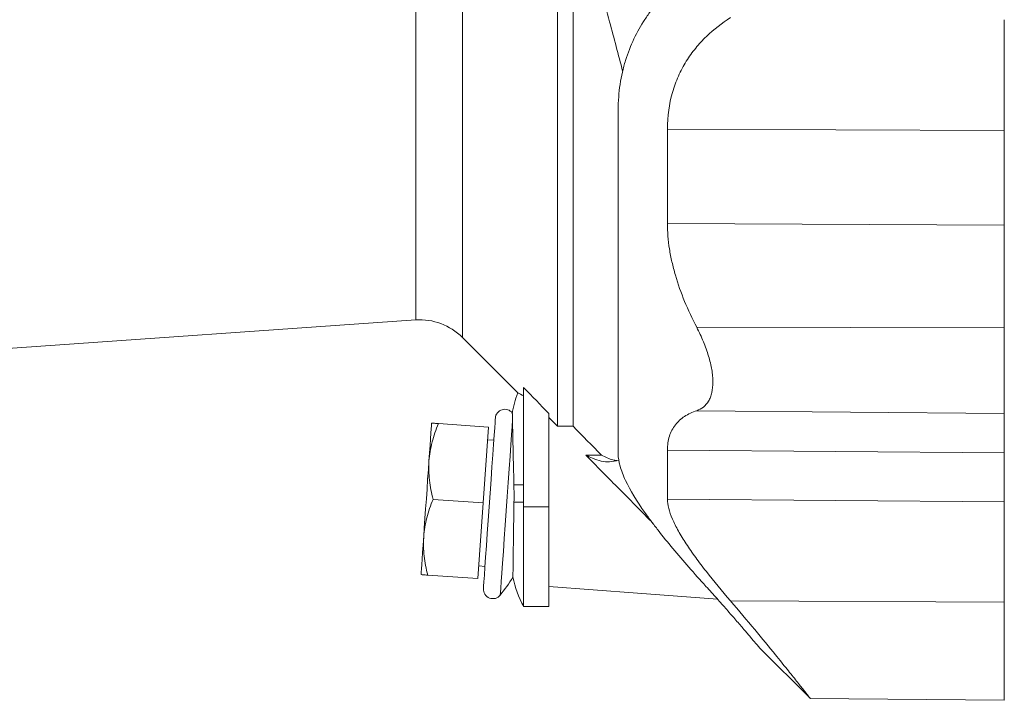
# Model space of a CAD drawing. Header units: millimetres. Extents: x 56 to 764, y -19 to 614.
# Tile 5 of 7: x 213 to 368, y 334 to 441. Entities that reach past the tile are written whole.
import ezdxf

# ---------------------------------------------------------------- set-up
doc = ezdxf.new("R2010")
doc.units = ezdxf.units.MM

msp = doc.modelspace()

# ---------------------------------------------------------------- linework, layer by layer
at = {"color": 8, "linetype": 'Continuous', "lineweight": 0}
for p, q in [((275.38, 393.91), (275.38, 541.34)), ((282.76, 391.15), (282.76, 453.77)), ((368.45, 423.87), (315.18, 424.05)), ((368.45, 408.91), (315.18, 409.15)), ((368.45, 392.68), (319.81, 392.75)), ((368.45, 379.15), (319.81, 379.57)), ((368.45, 372.92), (315.18, 373.32)), ((290.91, 367.87), (292.45, 367.87)), ((290.92, 365.12), (292.45, 365.12)), ((296.45, 364.4), (292.45, 364.4)), ((368.45, 365.15), (315.18, 365.57)), ((368.45, 349.32), (325.15, 349.51))]:
    msp.add_line(p, q, dxfattribs=at)
at = {"color": 7, "linetype": 'Continuous', "lineweight": 15}
for p, q in [((297.79, 377.11), (297.79, 454.2)), ((300.26, 377.11), (300.26, 454.21)), ((206.07, 389.06), (275.38, 393.91)), ((282.76, 391.15), (291.6, 382.32)), ((292.45, 383.21), (292.45, 364.4)), ((296.45, 379.1), (296.45, 364.4)), ((297.79, 377.11), (296.45, 378.47)), ((286.87, 376.97), (278.96, 377.52)), ((286.87, 376.97), (286.04, 365)), ((300.26, 377.11), (297.79, 377.11)), ((287.73, 374.91), (286.73, 374.98)), ((304.77, 372.54), (302.29, 372.54)), ((286.04, 365), (278.13, 365.55)), ((286.04, 365), (285.2, 353.03)), ((292.45, 364.4), (292.45, 348.62)), ((296.45, 364.4), (296.45, 348.62)), ((285.34, 355.03), (286.34, 354.96)), ((285.2, 353.03), (277.29, 353.58)), ((292.45, 348.62), (296.45, 348.62)), ((329.8, 342.05), (337.73, 334.12)), ((337.74, 334.07), (368.45, 333.8))]:
    msp.add_line(p, q, dxfattribs=at)
at = {"color": 7, "linetype": 'Continuous', "lineweight": 15, "flags": 128}
for points in [[(287.98, 378.4), (287.96, 378.22), (287.93, 377.71), (287.87, 376.86), (287.79, 375.7), (287.69, 374.26), (287.57, 372.58), (287.44, 370.7), (287.3, 368.68), (287.15, 366.55), (287, 364.39), (286.85, 362.24), (286.7, 360.16), (286.56, 358.2), (286.44, 356.41), (286.33, 354.85), (286.24, 353.55), (286.17, 352.54), (286.12, 351.86), (286.1, 351.51), (286.09, 351.46)], [(277.9, 377.6), (277.89, 377.5), (277.87, 377.19), (277.83, 376.69), (277.78, 376), (277.72, 375.13), (277.65, 374.09), (277.57, 372.92), (277.48, 371.61)], [(277.48, 371.61), (277.38, 370.21), (277.27, 368.73), (277.17, 367.19), (277.06, 365.63), (276.95, 364.07), (276.84, 362.53), (276.74, 361.05), (276.64, 359.64)], [(276.22, 353.66), (276.23, 353.76), (276.25, 354.07), (276.28, 354.57), (276.33, 355.26), (276.39, 356.13), (276.47, 357.16), (276.55, 358.34), (276.64, 359.64)], [(296.45, 351.81), (310.43, 350.75), (323.09, 349.79)]]:
    msp.add_lwpolyline(points, dxfattribs=at)
at = {"color": 8, "linetype": 'Continuous', "lineweight": 0, "flags": 128}
msp.add_lwpolyline([(290.69, 378.06), (290.62, 377.06), (290.53, 375.76), (290.42, 374.18), (290.29, 372.37), (290.15, 370.37), (290, 368.22), (289.84, 365.99), (289.69, 363.73), (289.53, 361.5), (289.38, 359.35), (289.24, 357.32), (289.11, 355.49), (289, 353.88), (288.9, 352.55), (288.83, 351.52), (288.78, 350.82), (288.76, 350.46), (288.75, 350.42)], dxfattribs=at)
at = {"color": 7, "linetype": 'Continuous', "lineweight": 15}
for centre, radius, start, end in [((276.04, 384.43), 9.5, 45, 94), ((306.45, 376.62), 16, 158.9321, 171.2247), ((289.47, 378.29), 1.5, 37.4578, 176), ((269.3, 366.17), 25.03, 320.9937, 328.9881), ((306.45, 356.37), 16, 191.1716, 208.9694), ((287.59, 351.36), 1.5, 176, 320.9937)]:
    msp.add_arc(centre, radius, start, end, dxfattribs=at)
for points, knots in [([(308.1, 433.23), (307.42, 435.83), (305.89, 441.68), (303.92, 448.75), (302.64, 453.16), (302.29, 454.38)], [0, 0, 0, 0, 0.367091, 0.82591, 1, 1, 1, 1]), ([(321.28, 450.63), (319.43, 449.48), (317.68, 448.16), (315.23, 445.88), (314.45, 445.07), (313.34, 443.76), (312.98, 443.3), (312.28, 442.38), (311.95, 441.9), (310.35, 439.47), (309.3, 437.32), (308.37, 434.31), (308.2, 433.69), (307.91, 432.43), (307.79, 431.79), (307.5, 429.83), (307.4, 428.49), (307.4, 427.11)], [0, 0, 0, 0, 0.25, 0.25, 0.375, 0.375, 0.4375, 0.4375, 0.5, 0.5, 0.75, 0.75, 0.8125, 0.8125, 0.875, 0.875, 1, 1, 1, 1]), ([(315.18, 424.05), (315.18, 426.12), (315.46, 428.05), (316.11, 430.3), (316.25, 430.74), (316.57, 431.61), (316.74, 432.03), (317.29, 433.27), (317.71, 434.05), (318.62, 435.52), (319.12, 436.21), (320.18, 437.52), (320.75, 438.13), (322.52, 439.85), (323.8, 440.83), (325.15, 441.69)], [0, 0, 0, 0, 0.25, 0.25, 0.3125, 0.3125, 0.375, 0.375, 0.5, 0.5, 0.625, 0.625, 0.75, 0.75, 1, 1, 1, 1]), ([(368.45, 423.87), (368.45, 425.68), (368.45, 427.45), (368.45, 430.83), (368.45, 432.44), (368.45, 435.44), (368.45, 436.82), (368.45, 439.31), (368.45, 440.41), (368.45, 441.36)], [0, 0, 0, 0, 0.25, 0.25, 0.5, 0.5, 0.75, 0.75, 1, 1, 1, 1]), ([(307.4, 427.11), (307.4, 424.16), (307.4, 421.25), (307.4, 415.53), (307.4, 412.72), (307.4, 407.26), (307.4, 404.6), (307.4, 399.48), (307.4, 397.02), (307.4, 392.32), (307.4, 390.08), (307.4, 385.86), (307.4, 383.89), (307.4, 380.21), (307.4, 378.51), (307.4, 375.4), (307.4, 373.99), (307.4, 372.73)], [0, 0, 0, 0, 0.125, 0.125, 0.25, 0.25, 0.375, 0.375, 0.5, 0.5, 0.625, 0.625, 0.75, 0.75, 0.875, 0.875, 1, 1, 1, 1]), ([(319.81, 392.75), (319.11, 394.11), (318.47, 395.47), (317.34, 398.21), (316.85, 399.59), (316.24, 401.68), (316.06, 402.38), (315.75, 403.76), (315.61, 404.45), (315.29, 406.49), (315.18, 407.83), (315.18, 409.15)], [0, 0, 0, 0, 0.25, 0.25, 0.5, 0.5, 0.625, 0.625, 0.75, 0.75, 1, 1, 1, 1]), ([(368.45, 392.68), (368.45, 395.53), (368.45, 398.36), (368.45, 403.81), (368.45, 406.44), (368.45, 408.91)], [0, 0, 0, 0, 0.5, 0.5, 1, 1, 1, 1]), ([(319.81, 392.75), (320.2, 391.99), (320.55, 391.23), (321.02, 390.09), (321.17, 389.71), (321.44, 388.95), (321.57, 388.57), (321.91, 387.46), (322.08, 386.74), (322.25, 385.71), (322.3, 385.37), (322.36, 384.71), (322.37, 384.39), (322.37, 383.48), (322.32, 382.92), (322.14, 382.17), (322.07, 381.93), (321.9, 381.49), (321.8, 381.28), (321.46, 380.72), (321.19, 380.4), (320.56, 379.89), (320.2, 379.7), (319.81, 379.57)], [0, 0, 0, 0, 0.125, 0.125, 0.1875, 0.1875, 0.25, 0.25, 0.375, 0.375, 0.4375, 0.4375, 0.5, 0.5, 0.625, 0.625, 0.6875, 0.6875, 0.75, 0.75, 0.875, 0.875, 1, 1, 1, 1]), ([(368.45, 379.15), (368.45, 379.29), (368.45, 379.49), (368.45, 380.02), (368.45, 380.35), (368.45, 381.13), (368.45, 381.58), (368.45, 382.61), (368.45, 383.18), (368.45, 384.41), (368.45, 385.08), (368.45, 386.49), (368.45, 387.23), (368.45, 388.75), (368.45, 389.53), (368.45, 391.1), (368.45, 391.89), (368.45, 392.68)], [0, 0, 0, 0, 0.125, 0.125, 0.25, 0.25, 0.375, 0.375, 0.5, 0.5, 0.625, 0.625, 0.75, 0.75, 0.875, 0.875, 1, 1, 1, 1]), ([(292.45, 381.9), (292.1, 382.09), (291.54, 382.38), (291.6, 382.35), (291.62, 382.34)], [0, 0, 0, 0, 0.640622, 1, 1, 1, 1]), ([(290.67, 379.06), (290.66, 379.11), (290.66, 379.21), (290.67, 378.81), (290.68, 378.31), (290.69, 378.06)], [0, 0, 0, 0, 0.249084, 0.619571, 1, 1, 1, 1]), ([(319.81, 379.57), (319.11, 379.33), (318.47, 379.03), (317.34, 378.29), (316.85, 377.85), (316.24, 377.07), (316.06, 376.79), (315.75, 376.19), (315.61, 375.88), (315.29, 374.87), (315.18, 374.13), (315.18, 373.32)], [0, 0, 0, 0, 0.25, 0.25, 0.5, 0.5, 0.625, 0.625, 0.75, 0.75, 1, 1, 1, 1]), ([(368.45, 379.15), (368.45, 378.64), (368.45, 377.85), (368.45, 375.76), (368.45, 374.45), (368.45, 372.92)], [0, 0, 0, 0, 0.5, 0.5, 1, 1, 1, 1]), ([(277.48, 371.61), (277.51, 372.12), (277.57, 372.63), (277.74, 373.63), (277.85, 374.13), (278.23, 375.6), (278.57, 376.57), (278.96, 377.52)], [0, 0, 0, 0, 0.25, 0.25, 0.5, 0.5, 1, 1, 1, 1]), ([(277.9, 377.6), (277.9, 377.6), (277.92, 377.6), (278.02, 377.59), (278.09, 377.59), (278.37, 377.57), (278.64, 377.55), (278.96, 377.52)], [0, 0, 0, 0, 0.25, 0.25, 0.5, 0.5, 1, 1, 1, 1]), ([(290.69, 378.06), (290.69, 377.83), (290.7, 377.57), (290.71, 376.98), (290.71, 376.67), (290.73, 375.97), (290.74, 375.6), (290.75, 374.8), (290.76, 374.37), (290.78, 373.49), (290.79, 373.03), (290.81, 372.07), (290.82, 371.56), (290.86, 370.03), (290.88, 368.97), (290.91, 367.87)], [0, 0, 0, 0, 0.125, 0.125, 0.25, 0.25, 0.375, 0.375, 0.5, 0.5, 0.625, 0.625, 0.75, 0.75, 1, 1, 1, 1]), ([(312.89, 361.79), (312.66, 362.02), (310.81, 363.93), (307.24, 367.51), (303.94, 370.86), (302.29, 372.54)], [0, 0, 0, 0, 0.065678, 0.532827, 1, 1, 1, 1]), ([(307.52, 371.75), (307.03, 371.63), (305.69, 371.3), (303.92, 371.75), (302.64, 372.37), (302.29, 372.54)], [0, 0, 0, 0, 0.293787, 0.805746, 1, 1, 1, 1]), ([(304.77, 372.54), (305.37, 372.23), (306.18, 371.83), (306.96, 371.72), (307.16, 371.69)], [0, 0, 0, 0, 0.742797, 1, 1, 1, 1]), ([(321.28, 351.81), (319.43, 353.84), (317.68, 355.84), (315.23, 358.76), (314.45, 359.72), (313.34, 361.15), (312.98, 361.62), (312.28, 362.55), (311.95, 363.01), (310.35, 365.27), (309.3, 366.98), (308.37, 368.95), (308.2, 369.33), (307.91, 370.09), (307.79, 370.45), (307.5, 371.5), (307.4, 372.14), (307.4, 372.73)], [0, 0, 0, 0, 0.25, 0.25, 0.375, 0.375, 0.4375, 0.4375, 0.5, 0.5, 0.75, 0.75, 0.8125, 0.8125, 0.875, 0.875, 1, 1, 1, 1]), ([(278.13, 365.55), (277.87, 366.56), (277.67, 367.56), (277.44, 369.58), (277.41, 370.59), (277.48, 371.61)], [0, 0, 0, 0, 0.5, 0.5, 1, 1, 1, 1]), ([(276.64, 359.64), (276.68, 360.15), (276.74, 360.66), (276.9, 361.66), (277.01, 362.16), (277.4, 363.63), (277.73, 364.6), (278.13, 365.55)], [0, 0, 0, 0, 0.25, 0.25, 0.5, 0.5, 1, 1, 1, 1]), ([(290.76, 353.28), (290.76, 353.27), (290.76, 353.22), (290.76, 353.43), (290.76, 353.94), (290.78, 354.82), (290.79, 356.02), (290.81, 357.49), (290.83, 359.21), (290.87, 361.69), (290.9, 363.77), (290.92, 365.12)], [0, 0, 0, 0, 0.001493, 0.114856, 0.225085, 0.338514, 0.448685, 0.562059, 0.672092, 0.785325, 1, 1, 1, 1]), ([(315.18, 365.57), (315.18, 364.69), (315.46, 363.64), (316.11, 362.15), (316.25, 361.84), (316.57, 361.21), (316.74, 360.88), (317.29, 359.89), (317.71, 359.21), (318.62, 357.82), (319.12, 357.1), (320.18, 355.64), (320.75, 354.89), (322.52, 352.62), (323.8, 351.08), (325.15, 349.51)], [0, 0, 0, 0, 0.25, 0.25, 0.3125, 0.3125, 0.375, 0.375, 0.5, 0.5, 0.625, 0.625, 0.75, 0.75, 1, 1, 1, 1]), ([(368.45, 365.15), (368.45, 364.38), (368.45, 363.44), (368.45, 361.28), (368.45, 360.06), (368.45, 357.34), (368.45, 355.86), (368.45, 352.71), (368.45, 351.05), (368.45, 349.32)], [0, 0, 0, 0, 0.25, 0.25, 0.5, 0.5, 0.75, 0.75, 1, 1, 1, 1]), ([(277.29, 353.58), (277.03, 354.59), (276.83, 355.59), (276.6, 357.61), (276.57, 358.62), (276.64, 359.64)], [0, 0, 0, 0, 0.5, 0.5, 1, 1, 1, 1]), ([(276.22, 353.66), (276.22, 353.66), (276.25, 353.66), (276.34, 353.65), (276.42, 353.64), (276.7, 353.62), (276.97, 353.61), (277.29, 353.58)], [0, 0, 0, 0, 0.25, 0.25, 0.5, 0.5, 1, 1, 1, 1]), ([(329.8, 342.05), (329.8, 342.05), (329.74, 342.12), (329.57, 342.32), (329.5, 342.4), (329.34, 342.6), (329.24, 342.71), (328.91, 343.1), (328.64, 343.41), (328.18, 343.96), (328.01, 344.15), (327.66, 344.56), (327.47, 344.78), (326.89, 345.46), (326.47, 345.95), (325.79, 346.73), (325.55, 347), (325.07, 347.56), (324.82, 347.84), (324.06, 348.7), (323.53, 349.3), (322.43, 350.53), (321.87, 351.16), (321.28, 351.81)], [0, 0, 0, 0, 0.125, 0.125, 0.1875, 0.1875, 0.25, 0.25, 0.375, 0.375, 0.4375, 0.4375, 0.5, 0.5, 0.625, 0.625, 0.6875, 0.6875, 0.75, 0.75, 0.875, 0.875, 1, 1, 1, 1]), ([(337.74, 334.12), (337.75, 334.11), (337.81, 334.02), (337.48, 334.45), (336.76, 335.38), (335.64, 336.8), (334.14, 338.67), (331.99, 341.35), (329.05, 344.94), (326.47, 347.97), (325.15, 349.51)], [0, 0, 0, 0, 0.028583, 0.151193, 0.263352, 0.37838, 0.498592, 0.621418, 0.807557, 1, 1, 1, 1]), ([(368.45, 349.32), (368.45, 347.41), (368.45, 345.48), (368.45, 342.73), (368.45, 341.84), (368.45, 340.16), (368.45, 339.35), (368.45, 337.88), (368.45, 337.2), (368.45, 336.01), (368.45, 335.5), (368.45, 334.66), (368.45, 334.34), (368.45, 333.91), (368.45, 333.8), (368.45, 333.8)], [0, 0, 0, 0, 0.25, 0.25, 0.375, 0.375, 0.5, 0.5, 0.625, 0.625, 0.75, 0.75, 0.875, 0.875, 1, 1, 1, 1])]:
    msp.add_open_spline(points, degree=3, knots=knots, dxfattribs=at)
for points in [[(315.18, 424.05), (315.18, 418.9), (315.18, 413.91), (315.18, 409.15)], [(368.45, 423.87), (368.45, 418.7), (368.45, 413.68), (368.45, 408.91)], [(292.45, 383.21), (293.79, 381.84), (295.12, 380.47), (296.45, 379.1)], [(304.77, 372.54), (303.26, 374.06), (301.76, 375.59), (300.26, 377.11)], [(315.18, 365.57), (315.18, 367.77), (315.18, 370.37), (315.18, 373.32)], [(368.45, 365.15), (368.45, 367.35), (368.45, 369.96), (368.45, 372.92)], [(290.91, 367.87), (290.93, 366.96), (290.93, 366.04), (290.92, 365.12)]]:
    msp.add_open_spline(points, degree=3, dxfattribs=at)

doc.saveas('drawing.dxf')
